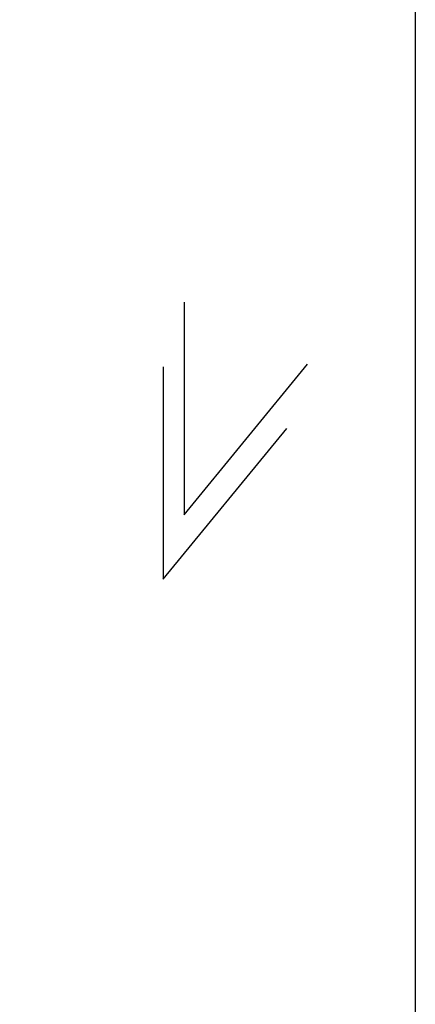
# Model space of a CAD drawing. Header units: inches. Extents: x 9403 to 10041, y 45 to 1090.
# Tile 40 of 41: x 9916 to 10041, y 403 to 713. Entities that reach past the tile are written whole.
import ezdxf

# ---------------------------------------------------------------- set-up
doc = ezdxf.new("R2010")
doc.units = ezdxf.units.IN
doc.header["$MEASUREMENT"] = 0

msp = doc.modelspace()

# ---------------------------------------------------------------- linework, layer by layer
at = {"color": 3, "ltscale": 2}
for p, q in [((9967.908, 623.923), (9967.908, 557.061)), ((9967.908, 557.061), (10006.804, 604.487)), ((9961.345, 603.588), (9961.345, 536.725)), ((9961.345, 536.725), (10000.241, 584.151))]:
    msp.add_line(p, q, dxfattribs=at)
at = {"linetype": 'ByBlock'}
msp.add_lwpolyline([(9403.233, 1090.206), (10040.741, 1090.206), (10040.741, 45.459), (9403.233, 45.459)], close=True, dxfattribs=at)

doc.saveas('drawing.dxf')
